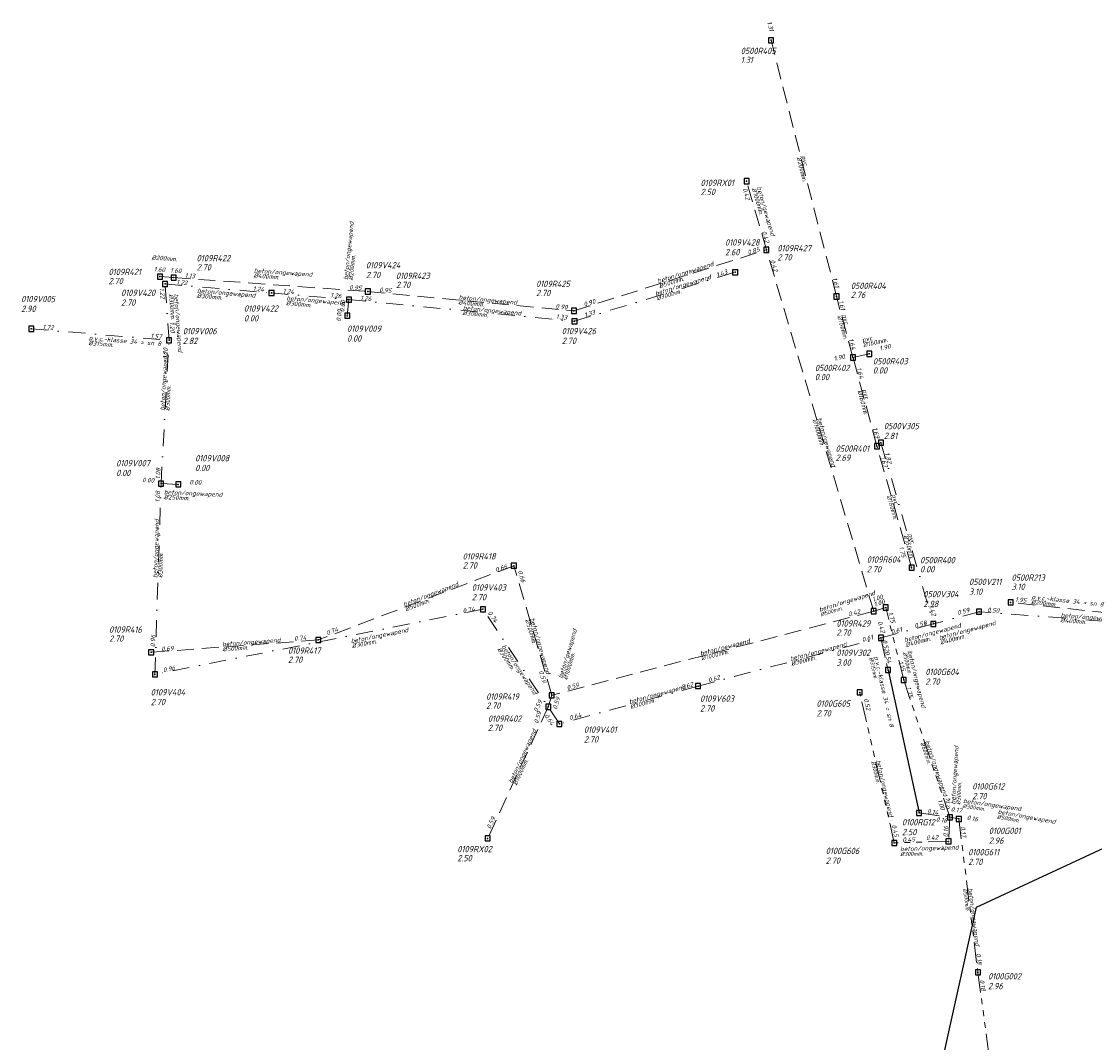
# Model space of a CAD drawing. Extents: x 155498 to 174806, y 452529 to 461643.
# Tile 28 of 44: x 157383 to 157702, y 461228 to 461531. Entities that reach past the tile are written whole.
import ezdxf

# ---------------------------------------------------------------- set-up
doc = ezdxf.new("R2010")
doc.units = 0
doc.header["$PDMODE"] = 64
doc.header["$PDSIZE"] = 1.5
for name, pattern in [('RI-GWA', [18.45, 6, -1.8, 1.75, -1.8, 1.75, -1.8, 1.75, -1.8]), ('RI-HWA', [7.4, 5, -2.4]), ('RI-VWA', [11, 5, -3, 0, -3])]:
    doc.linetypes.add(name, pattern=pattern)
doc.layers.get('0').update_dxf_attribs({"linetype": 'CONTINUOUS'})
doc.layers.get('DEFPOINTS').update_dxf_attribs({"linetype": 'CONTINUOUS'})
for name, color, linetype, lineweight in [('B-OI-RI-GWA-MATERIAAL-T18', 10, 'CONTINUOUS', 18), ('B-OI-RI-GWA-PUTDEKSELHOOGTE-T25', 10, 'CONTINUOUS', 25), ('B-OI-RI-GWA_BOB-T18', 10, 'CONTINUOUS', 18), ('B-OI-RI-GWA_DIAMETER-T18', 10, 'CONTINUOUS', 18), ('B-OI-RI-GWA_PUTNUMMER-T18', 10, 'CONTINUOUS', 18), ('B-OI-RI-GWA_RIOOLPUT-S', 10, 'CONTINUOUS', 25), ('B-OI-RI-GWA_TRANSPORTLEIDING-G', 10, 'RI-GWA', 18), ('B-OI-RI-HWA-BOB-T18', 150, 'CONTINUOUS', 18), ('B-OI-RI-HWA-MATERIAAL-T18', 150, 'CONTINUOUS', 18), ('B-OI-RI-HWA-PUTDEKSELHOOGTE-T25', 150, 'CONTINUOUS', 25), ('B-OI-RI-HWA-PUTNUMMER-T25', 150, 'CONTINUOUS', 25), ('B-OI-RI-HWA_DIAMETER-T18', 150, 'CONTINUOUS', 18), ('B-OI-RI-HWA_RIOOLPUT-S', 150, 'CONTINUOUS', 25), ('B-OI-RI-HWA_TRANSPORTLEIDING-G', 150, 'RI-HWA', 18), ('B-OI-RI-VWA-BOB-T18', 34, 'CONTINUOUS', 18), ('B-OI-RI-VWA-DIAMETER-T18', 34, 'CONTINUOUS', 18), ('B-OI-RI-VWA-MATERIAAL-T18', 34, 'CONTINUOUS', 18), ('B-OI-RI-VWA_PUTDEKSELHOOGTE-T25', 34, 'CONTINUOUS', 25), ('B-OI-RI-VWA_PUTNUMMER-T25', 34, 'CONTINUOUS', 25), ('B-OI-RI-VWA_RIOOLPUT-S', 34, 'CONTINUOUS', 25), ('B-OI-RI-VWA_TRANSPORTLEIDING-G', 34, 'RI-VWA', 18)]:
    doc.layers.add(name, color=color, linetype=linetype, lineweight=lineweight)
doc.layers.add('persleiding', color=7, linetype='CONTINUOUS')
doc.styles.add('NLCS-ISO-M500-T18_CURSIEF', font='NLCS-ISO.ttf', dxfattribs={"oblique": 15, "height": 0.9})
doc.styles.add('NLCS-ISO-M750-T18_CURSIEF', font='NLCS-ISO.ttf', dxfattribs={"oblique": 15, "height": 1.35})
doc.styles.add('NLCS-ISO-M750-T25_CURSIEF', font='NLCS-ISO.ttf', dxfattribs={"oblique": 15, "height": 1.875})

# ---------------------------------------------------------------- blocks, each defined once
blk = doc.blocks.new('ACMAP_ANN_TEMPLATE_gwa-diam')
at = {"style": 'NLCS-ISO-M500-T18_CURSIEF', "oblique": 15}
blk.add_attdef('gwa-diam', (-2.2, -1.3), '', height=1.2, dxfattribs=at)
blk = doc.blocks.new('ACMAP_ANN_TEMPLATE_gwa-materiaal')
at = {"style": 'NLCS-ISO-M750-T18_CURSIEF', "oblique": 15}
blk.add_attdef('gwa-mat', (-2.2, 0.2), '', height=1.35, dxfattribs=at)
blk = doc.blocks.new('ACMAP_ANN_TEMPLATE_gwa-nap-l')
at = {"style": 'NLCS-ISO-M750-T18_CURSIEF', "oblique": 15}
blk.add_attdef('gwa-nap-l', (2.3, 0.2), '', height=1.35, dxfattribs=at)
blk = doc.blocks.new('ACMAP_ANN_TEMPLATE_gwa-nap-r')
at = {"style": 'NLCS-ISO-M750-T18_CURSIEF', "oblique": 15}
blk.add_attdef('gwa-nap-r', (-5.6, 0.2), '', height=1.35, dxfattribs=at)
blk = doc.blocks.new('ACMAP_ANN_TEMPLATE_hwa-diam')
at = {"style": 'NLCS-ISO-M750-T18_CURSIEF', "oblique": 15}
blk.add_attdef('hwa-diam', (-3.7, -1.3), '', height=1.35, dxfattribs=at)
blk = doc.blocks.new('ACMAP_ANN_TEMPLATE_hwa-nap-l')
at = {"style": 'NLCS-ISO-M750-T18_CURSIEF', "oblique": 15}
blk.add_attdef('hwa-nap-l', (3.3, 0.2), '', height=1.35, dxfattribs=at)
blk = doc.blocks.new('ACMAP_ANN_TEMPLATE_hwa-nap-r')
at = {"style": 'NLCS-ISO-M750-T18_CURSIEF', "oblique": 15}
blk.add_attdef('hwa-nap-r', (-5.6, 0.2), '', height=1.35, dxfattribs=at)
blk = doc.blocks.new('ACMAP_ANN_TEMPLATE_vwa-diam')
at = {"style": 'NLCS-ISO-M750-T18_CURSIEF', "oblique": 15}
blk.add_attdef('vwa-diam', (0.3, -1.3), '', height=1.35, dxfattribs=at)
blk = doc.blocks.new('ACMAP_ANN_TEMPLATE_vwa-materiaal')
at = {"style": 'NLCS-ISO-M750-T18_CURSIEF', "oblique": 15}
blk.add_attdef('vwa-mat', (0.3, 0.2), '', height=1.35, dxfattribs=at)
blk = doc.blocks.new('ACMAP_ANN_TEMPLATE_vwa-nap-l')
at = {"style": 'NLCS-ISO-M750-T18_CURSIEF', "oblique": 15}
blk.add_attdef('vwa-nap-l', (3.3, 0.2), '', height=1.35, dxfattribs=at)
blk = doc.blocks.new('ACMAP_ANN_TEMPLATE_vwa-nap-r')
at = {"style": 'NLCS-ISO-M750-T18_CURSIEF', "oblique": 15}
blk.add_attdef('vwa-nap-r', (-5.6, 0.2), '', height=1.35, dxfattribs=at)
blk = doc.blocks.new('ACMAP_ANN_TEMPLATE_hwa-materiaal')
at = {"style": 'NLCS-ISO-M750-T18_CURSIEF', "oblique": 15}
blk.add_attdef('hwa-mat', (-3.7, 0.2), '', height=1.35, dxfattribs=at)
blk = doc.blocks.new('ACMAP_ANN_TEMPLATE_hwa-puth')
at = {"style": 'NLCS-ISO-M750-T25_CURSIEF', "oblique": 15}
blk.add_attdef('hwa-puth', (-9, -6.8), '', height=1.88, dxfattribs=at)
blk = doc.blocks.new('ACMAP_ANN_TEMPLATE_hwa-putnr')
at = {"style": 'NLCS-ISO-M750-T25_CURSIEF', "oblique": 15}
blk.add_attdef('hwa-putnr', (-9, -4.1), '', height=1.88, dxfattribs=at)
blk = doc.blocks.new('ACMAP_ANN_TEMPLATE_vwa-puth')
at = {"style": 'NLCS-ISO-M750-T25_CURSIEF', "oblique": 15}
blk.add_attdef('vwa-puth', (-3, 5), '', height=1.88, dxfattribs=at)
blk = doc.blocks.new('ACMAP_ANN_TEMPLATE_vwa-putnr')
at = {"style": 'NLCS-ISO-M750-T25_CURSIEF', "oblique": 15}
blk.add_attdef('vaw-putnr', (-3, 7.9), '', height=1.88, dxfattribs=at)
blk = doc.blocks.new('ACMAP_ANN_TEMPLATE_gwa-puth')
at = {"style": 'NLCS-ISO-M750-T25_CURSIEF', "oblique": 15}
blk.add_attdef('gwa-puth', (3, -5), '', height=1.88, dxfattribs=at)
blk = doc.blocks.new('ACMAP_ANN_TEMPLATE_gwa-putnr')
at = {"style": 'NLCS-ISO-M750-T25_CURSIEF', "oblique": 15}
blk.add_attdef('gwa-putnr', (3, -2.1), '', height=1.88, dxfattribs=at)

msp = doc.modelspace()

# ---------------------------------------------------------------- linework, layer by layer
at = {"layer": 'B-OI-RI-GWA_RIOOLPUT-S'}
for p in [(157639.59, 461357.34), (157644.9, 461335.85), (157631.88, 461332.16), (157649.46, 461296.38), (157658.61, 461295.09), (157661.26, 461294.61), (157642.11, 461287.48), (157658.2, 461287.93), (157666.92, 461249.08)]:
    msp.add_point(p, dxfattribs=at)
at = {"layer": 'B-OI-RI-GWA_TRANSPORTLEIDING-G'}
for p, q in [((157639.59, 461357.34), (157636.01, 461356.24)), ((157644.9, 461335.85), (157639.59, 461357.34)), ((157638.16, 461348.33), (157640.28, 461338.76)), ((157658.61, 461295.09), (157644.9, 461335.85)), ((157642.11, 461287.48), (157631.88, 461332.16)), ((157649.46, 461296.38), (157658.61, 461295.09)), ((157658.61, 461295.09), (157658.2, 461287.93)), ((157661.26, 461294.61), (157658.61, 461295.09)), ((157661.26, 461294.61), (157666.92, 461249.08)), ((157658.2, 461287.93), (157642.11, 461287.48)), ((157666.92, 461249.08), (157673.15, 461202.92))]:
    msp.add_line(p, q, dxfattribs=at)
at = {"layer": 'B-OI-RI-HWA_RIOOLPUT-S'}
for p in [(157605.56, 461525.64), (157598.3, 461483.82), (157604.2, 461463.46), (157424.28, 461455.5), (157428.33, 461455.23), (157485.96, 461451.1), (157624.98, 461449.61), (157547.1, 461445.35), (157629.86, 461431.51), (157634.71, 461432.59), (157636.98, 461405.2), (157529.27, 461369.72), (157647.27, 461369.15), (157676.62, 461358.83), (157636.01, 461356.24), (157471.26, 461347.7), (157421.69, 461344.05), (157540.51, 461331.28), (157539.47, 461327.86), (157521.49, 461288.82)]:
    msp.add_point(p, dxfattribs=at)
at = {"layer": 'B-OI-RI-HWA_TRANSPORTLEIDING-G'}
for p, q in [((157624.98, 461449.61), (157605.56, 461525.64)), ((157604.2, 461463.46), (157598.3, 461483.82)), ((157547.1, 461445.35), (157604.2, 461463.46)), ((157636.01, 461356.24), (157604.2, 461463.46)), ((157424.28, 461455.5), (157428.33, 461455.23)), ((157428.33, 461455.23), (157485.96, 461451.1)), ((157485.96, 461451.1), (157547.1, 461445.35)), ((157629.86, 461431.51), (157624.98, 461449.61)), ((157634.71, 461432.59), (157629.86, 461431.51)), ((157636.98, 461405.2), (157629.86, 461431.51)), ((157647.27, 461369.15), (157636.98, 461405.2)), ((157529.27, 461369.72), (157471.26, 461347.7)), ((157540.51, 461331.28), (157529.27, 461369.72)), ((157713.29, 461354.89), (157676.62, 461358.83)), ((157636.01, 461356.24), (157540.51, 461331.28)), ((157471.26, 461347.7), (157421.69, 461344.05)), ((157540.51, 461331.28), (157539.47, 461327.86)), ((157539.47, 461327.86), (157521.49, 461288.82))]:
    msp.add_line(p, q, dxfattribs=at)
at = {"layer": 'B-OI-RI-VWA_RIOOLPUT-S'}
for p in [(157594.91, 461456.82), (157425.82, 461453.32), (157457.38, 461450.65), (157480.36, 461448.68), (157479.87, 461443.91), (157386.11, 461440.02), (157547.25, 461442.28), (157427, 461436.63), (157638.15, 461406.23), (157424.6, 461394.09), (157429.72, 461393.85), (157520.08, 461356.8), (157667.28, 461356.09), (157653.74, 461352.48), (157638.16, 461348.33), (157422.8, 461337.49), (157583.92, 461334.02), (157542.79, 461322.81)]:
    msp.add_point(p, dxfattribs=at)
at = {"layer": 'B-OI-RI-VWA_TRANSPORTLEIDING-G'}
for p, q in [((157547.25, 461442.28), (157594.91, 461456.82)), ((157425.82, 461453.32), (157457.38, 461450.65)), ((157427, 461436.63), (157425.82, 461453.32)), ((157457.38, 461450.65), (157480.36, 461448.68)), ((157479.87, 461443.91), (157480.36, 461448.68)), ((157480.36, 461448.68), (157547.25, 461442.28)), ((157386.11, 461440.02), (157427, 461436.63)), ((157424.6, 461394.09), (157427, 461436.63)), ((157638.15, 461406.23), (157653.74, 461352.48)), ((157422.8, 461337.49), (157424.6, 461394.09)), ((157429.72, 461393.85), (157424.6, 461394.09)), ((157520.08, 461356.8), (157422.8, 461337.49)), ((157542.79, 461322.81), (157520.08, 461356.8)), ((157667.28, 461356.09), (157653.74, 461352.48)), ((157715.02, 461352.46), (157667.28, 461356.09)), ((157638.16, 461348.33), (157653.74, 461352.48)), ((157583.92, 461334.02), (157638.16, 461348.33)), ((157583.92, 461334.02), (157542.79, 461322.81))]:
    msp.add_line(p, q, dxfattribs=at)
at = {"layer": 'DEFPOINTS', "flags": 128}
msp.add_lwpolyline([(157498.69, 460511.77), (157666.49, 461268.41), (158141.33, 461489.21), (159256.93, 461205.94), (159206.49, 460696.31), (158205.71, 460856.25), (158144.02, 460363.33)], close=True, dxfattribs=at)
at = {"layer": 'persleiding'}
msp.add_line((157640.28, 461338.76), (157649.46, 461296.38), dxfattribs=at)
msp.add_point((157640.28, 461338.76), dxfattribs=at)

# ---------------------------------------------------------------- block references
at = {"layer": 'B-OI-RI-GWA-MATERIAAL-T18'}
for p, rotation, values in [((157622.13, 461356.51), 17.01036010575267, {'gwa-mat': 'beton/ongewapend'}), ((157636.4, 461340.54), 282.5040669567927, {'gwa-mat': 'p.v.c.-klasse 34 = sn 8'}), ((157646.37, 461342.2), 283.8811664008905, {'gwa-mat': 'beton/ongewapend'}), ((157651.75, 461315.47), 288.5878990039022, {'gwa-mat': 'beton/ongewapend'}), ((157660.51, 461301.06), 86.72313208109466, {'gwa-mat': 'beton/ongewapend'}), ((157637, 461309.82), 282.8933477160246, {'gwa-mat': 'beton/ongewapend'}), ((157664.63, 461298.87), 351.9689842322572, {'gwa-mat': 'beton/ongewapend'}), ((157674.88, 461295.6), 349.8035600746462, {'gwa-mat': 'beton/ongewapend'}), ((157646.05, 461284.91), 1.616847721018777, {'gwa-mat': 'beton/ongewapend'}), ((157664.09, 461271.85), 277.0818048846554, {'gwa-mat': 'beton/ongewapend'})]:
    msp.add_blockref('ACMAP_ANN_TEMPLATE_gwa-materiaal', p, dxfattribs=dict(at, rotation=rotation)).add_auto_attribs(values)
at = {"layer": 'B-OI-RI-GWA-PUTDEKSELHOOGTE-T25'}
for p, values in [((157630.94, 461372.73), {'gwa-puth': '2.70'}), ((157648.33, 461339.4), {'gwa-puth': '2.70'}), ((157616.05, 461330), {'gwa-puth': '2.70'}), ((157662.24, 461305.43), {'gwa-puth': '2.70'}), ((157641.39, 461294.78), {'gwa-puth': '2.50'}), ((157667.14, 461292.23), {'gwa-puth': '2.96'}), ((157618.77, 461286.28), {'gwa-puth': '2.70'}), ((157661.03, 461285.92), {'gwa-puth': '2.70'}), ((157666.92, 461249.08), {'gwa-puth': '2.96'})]:
    msp.add_blockref('ACMAP_ANN_TEMPLATE_gwa-puth', p, dxfattribs=at).add_auto_attribs(values)
at = {"layer": 'B-OI-RI-GWA_BOB-T18'}
for name, p, rotation, values in [('ACMAP_ANN_TEMPLATE_gwa-nap-r', (157641.17, 461360.44), 17.01036010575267, {'gwa-nap-r': '1.00'}), ('ACMAP_ANN_TEMPLATE_gwa-nap-l', (157634.14, 461356.67), 17.01036010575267, {'gwa-nap-l': '1.00'}), ('ACMAP_ANN_TEMPLATE_gwa-nap-r', (157641.48, 461350.38), 283.8811664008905, {'gwa-nap-r': '1.75'}), ('ACMAP_ANN_TEMPLATE_gwa-nap-l', (157637.86, 461349.83), 282.5040669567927, {'gwa-nap-l': '0.52'}), ('ACMAP_ANN_TEMPLATE_gwa-nap-r', (157640.28, 461338.76), 282.5040669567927, {'gwa-nap-r': '0.54'}), ('ACMAP_ANN_TEMPLATE_gwa-nap-r', (157644.9, 461335.85), 288.5878990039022, {'gwa-nap-r': '1.15'}), ('ACMAP_ANN_TEMPLATE_gwa-nap-l', (157644.9, 461335.85), 283.8811664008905, {'gwa-nap-l': '1.75'}), ('ACMAP_ANN_TEMPLATE_gwa-nap-r', (157634.11, 461324.7), 282.8933477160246, {'gwa-nap-r': '0.52'}), ('ACMAP_ANN_TEMPLATE_gwa-nap-l', (157653.98, 461302.33), 288.5878990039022, {'gwa-nap-l': '1.00'}), ('ACMAP_ANN_TEMPLATE_gwa-nap-l', (157658.61, 461295.09), 86.72313208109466, {'gwa-nap-l': '0.14'}), ('ACMAP_ANN_TEMPLATE_gwa-nap-l', (157649.46, 461296.38), 351.9689842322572, {'gwa-nap-l': '0.14'}), ('ACMAP_ANN_TEMPLATE_gwa-nap-r', (157664.3, 461295.72), 349.8035600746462, {'gwa-nap-r': '0.17'}), ('ACMAP_ANN_TEMPLATE_gwa-nap-r', (157659.93, 461292.92), 351.9689842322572, {'gwa-nap-r': '0.16'}), ('ACMAP_ANN_TEMPLATE_gwa-nap-l', (157661.26, 461294.61), 349.8035600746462, {'gwa-nap-l': '0.16'}), ('ACMAP_ANN_TEMPLATE_gwa-nap-l', (157640.6, 461294.96), 282.8933477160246, {'gwa-nap-l': '0.45'}), ('ACMAP_ANN_TEMPLATE_gwa-nap-r', (157658.48, 461294.71), 86.72313208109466, {'gwa-nap-r': '0.16'}), ('ACMAP_ANN_TEMPLATE_gwa-nap-l', (157661.26, 461294.61), 277.0818048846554, {'gwa-nap-l': '0.17'}), ('ACMAP_ANN_TEMPLATE_gwa-nap-r', (157650.16, 461287.7), 1.616847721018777, {'gwa-nap-r': '0.45'}), ('ACMAP_ANN_TEMPLATE_gwa-nap-l', (157649.24, 461288.1), 1.616847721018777, {'gwa-nap-l': '0.42'}), ('ACMAP_ANN_TEMPLATE_gwa-nap-r', (157666.92, 461249.08), 277.0818048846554, {'gwa-nap-r': '0.18'}), ('ACMAP_ANN_TEMPLATE_gwa-nap-l', (157666.92, 461249.08), 277.688045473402, {'gwa-nap-l': '0.18'})]:
    msp.add_blockref(name, p, dxfattribs=dict(at, rotation=rotation)).add_auto_attribs(values)
at = {"layer": 'B-OI-RI-GWA_DIAMETER-T18'}
for p, rotation, values in [((157622.13, 461356.51), 17.01036010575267, {'gwa-diam': '%%c500mm.'}), ((157636.4, 461340.54), 282.5040669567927, {'gwa-diam': '%%c315mm.'}), ((157646.37, 461342.2), 283.8811664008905, {'gwa-diam': '%%c500mm.'}), ((157651.75, 461315.47), 288.5878990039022, {'gwa-diam': '%%c600mm.'}), ((157637, 461309.82), 282.8933477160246, {'gwa-diam': '%%c300mm.'}), ((157660.51, 461301.06), 86.72313208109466, {'gwa-diam': '%%c300mm.'}), ((157664.63, 461298.87), 351.9689842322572, {'gwa-diam': '%%c300mm.'}), ((157674.88, 461295.6), 349.8035600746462, {'gwa-diam': '%%c500mm.'}), ((157646.05, 461284.91), 1.616847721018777, {'gwa-diam': '%%c300mm.'}), ((157664.09, 461271.85), 277.0818048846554, {'gwa-diam': '%%c500mm.'})]:
    msp.add_blockref('ACMAP_ANN_TEMPLATE_gwa-diam', p, dxfattribs=dict(at, rotation=rotation)).add_auto_attribs(values)
at = {"layer": 'B-OI-RI-GWA_PUTNUMMER-T18'}
for p, values in [((157630.94, 461372.73), {'gwa-putnr': '0109R604'}), ((157648.33, 461339.4), {'gwa-putnr': '0100G604'}), ((157616.05, 461330), {'gwa-putnr': '0100G605'}), ((157662.24, 461305.43), {'gwa-putnr': '0100G612'}), ((157641.39, 461294.78), {'gwa-putnr': '0100RG12'}), ((157667.14, 461292.23), {'gwa-putnr': '0100G001'}), ((157618.77, 461286.28), {'gwa-putnr': '0100G606'}), ((157661.03, 461285.92), {'gwa-putnr': '0100G611'}), ((157666.92, 461249.08), {'gwa-putnr': '0100G002'})]:
    msp.add_blockref('ACMAP_ANN_TEMPLATE_gwa-putnr', p, dxfattribs=at).add_auto_attribs(values)
at = {"layer": 'B-OI-RI-HWA-BOB-T18'}
for name, p, rotation, values in [('ACMAP_ANN_TEMPLATE_hwa-nap-r', (157605.56, 461525.64), 284.3234574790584, {'hwa-nap-r': '1.31'}), ('ACMAP_ANN_TEMPLATE_hwa-nap-r', (157598.46, 461476.18), 286.1625804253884, {'hwa-nap-r': '0.42'}), ('ACMAP_ANN_TEMPLATE_hwa-nap-r', (157604.2, 461463.46), 286.5249381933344, {'hwa-nap-r': '0.42'}), ('ACMAP_ANN_TEMPLATE_hwa-nap-r', (157604.2, 461463.46), 17.59651614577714, {'hwa-nap-r': '0.85'}), ('ACMAP_ANN_TEMPLATE_hwa-nap-l', (157604.2, 461463.46), 286.1625804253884, {'hwa-nap-l': '0.42'}), ('ACMAP_ANN_TEMPLATE_hwa-nap-r', (157428.04, 461456.49), 356.1746660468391, {'hwa-nap-r': '1.60'}), ('ACMAP_ANN_TEMPLATE_hwa-nap-l', (157423.99, 461456.76), 356.1746660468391, {'hwa-nap-l': '1.60'}), ('ACMAP_ANN_TEMPLATE_hwa-nap-l', (157428.33, 461455.23), 355.9066108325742, {'hwa-nap-l': '1.13'}), ('ACMAP_ANN_TEMPLATE_hwa-nap-r', (157624.98, 461449.61), 285.1015197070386, {'hwa-nap-r': '1.61'}), ('ACMAP_ANN_TEMPLATE_hwa-nap-r', (157485.96, 461451.1), 355.9066108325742, {'hwa-nap-r': '0.95'}), ('ACMAP_ANN_TEMPLATE_hwa-nap-l', (157485.96, 461451.1), 354.6193279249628, {'hwa-nap-l': '0.95'}), ('ACMAP_ANN_TEMPLATE_hwa-nap-r', (157547.1, 461445.35), 354.6193279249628, {'hwa-nap-r': '0.90'}), ('ACMAP_ANN_TEMPLATE_hwa-nap-l', (157547.1, 461445.35), 17.59651614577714, {'hwa-nap-l': '0.90'}), ('ACMAP_ANN_TEMPLATE_hwa-nap-l', (157624.55, 461451.51), 284.3234574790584, {'hwa-nap-l': '1.61'}), ('ACMAP_ANN_TEMPLATE_hwa-nap-r', (157629.86, 461431.51), 285.1317427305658, {'hwa-nap-r': '1.64'}), ('ACMAP_ANN_TEMPLATE_hwa-nap-l', (157634.71, 461432.59), 12.54757680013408, {'hwa-nap-l': '1.90'}), ('ACMAP_ANN_TEMPLATE_hwa-nap-r', (157629.86, 461431.51), 12.54757680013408, {'hwa-nap-r': '1.90'}), ('ACMAP_ANN_TEMPLATE_hwa-nap-l', (157629.86, 461431.51), 285.1015197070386, {'hwa-nap-l': '1.64'}), ('ACMAP_ANN_TEMPLATE_hwa-nap-r', (157636.98, 461405.2), 285.9384683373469, {'hwa-nap-r': '1.69'}), ('ACMAP_ANN_TEMPLATE_hwa-nap-l', (157636.98, 461405.2), 285.1317427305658, {'hwa-nap-l': '1.67'}), ('ACMAP_ANN_TEMPLATE_hwa-nap-l', (157642.35, 461378.39), 285.9384683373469, {'hwa-nap-l': '1.75'}), ('ACMAP_ANN_TEMPLATE_hwa-nap-l', (157521.03, 461366.4), 20.79401661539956, {'hwa-nap-l': '0.66'}), ('ACMAP_ANN_TEMPLATE_hwa-nap-r', (157531.82, 461362.73), 286.301630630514, {'hwa-nap-r': '0.66'}), ('ACMAP_ANN_TEMPLATE_hwa-nap-r', (157683.45, 461358.32), 353.8681094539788, {'hwa-nap-r': '1.95'}), ('ACMAP_ANN_TEMPLATE_hwa-nap-l', (157625.49, 461353.61), 14.64793046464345, {'hwa-nap-l': '0.42'}), ('ACMAP_ANN_TEMPLATE_hwa-nap-r', (157479.21, 461350.85), 20.79401661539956, {'hwa-nap-r': '0.74'}), ('ACMAP_ANN_TEMPLATE_hwa-nap-l', (157636.01, 461356.24), 286.5249381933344, {'hwa-nap-l': '0.42'}), ('ACMAP_ANN_TEMPLATE_hwa-nap-l', (157460.85, 461347.03), 4.208079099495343, {'hwa-nap-l': '0.74'}), ('ACMAP_ANN_TEMPLATE_hwa-nap-r', (157430.3, 461344.55), 4.208079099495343, {'hwa-nap-r': '0.69'}), ('ACMAP_ANN_TEMPLATE_hwa-nap-l', (157535.55, 461341.55), 286.301630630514, {'hwa-nap-l': '0.59'}), ('ACMAP_ANN_TEMPLATE_hwa-nap-r', (157550.6, 461334.07), 14.64793046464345, {'hwa-nap-r': '0.59'}), ('ACMAP_ANN_TEMPLATE_hwa-nap-l', (157535.02, 461323.06), 65.26387434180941, {'hwa-nap-l': '0.59'}), ('ACMAP_ANN_TEMPLATE_hwa-nap-l', (157541.23, 461323.76), 73.16111503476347, {'hwa-nap-l': '0.59'}), ('ACMAP_ANN_TEMPLATE_hwa-nap-r', (157538.28, 461328.05), 73.16111503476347, {'hwa-nap-r': '0.59'}), ('ACMAP_ANN_TEMPLATE_hwa-nap-r', (157524.85, 461296.48), 65.26387434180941, {'hwa-nap-r': '0.59'})]:
    msp.add_blockref(name, p, dxfattribs=dict(at, rotation=rotation)).add_auto_attribs(values)
at = {"layer": 'B-OI-RI-HWA-MATERIAAL-T18'}
for p, rotation, values in [((157615.27, 461487.62), 284.3234574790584, {'hwa-mat': 'pvc'}), ((157602.11, 461478.47), 286.1625804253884, {'hwa-mat': 'beton/gewapend'}), ((157575.65, 461454.4), 17.59651614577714, {'hwa-mat': 'beton/ongewapend'}), ((157455.8, 461456.24), 355.9066108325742, {'hwa-mat': 'beton/ongewapend'}), ((157516.53, 461448.23), 354.6193279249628, {'hwa-mat': 'beton/ongewapend'}), ((157627.42, 461440.56), 285.1015197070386, {'hwa-mat': 'pvc'}), ((157636.34, 461436.62), 12.54757680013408, {'hwa-mat': 'pvc'}), ((157633.42, 461418.35), 285.1317427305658, {'hwa-mat': 'pvc'}), ((157620.11, 461409.85), 286.5249381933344, {'hwa-mat': 'beton/gewapend'}), ((157642.12, 461387.18), 285.9384683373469, {'hwa-mat': 'pvc'}), ((157500.26, 461358.71), 20.79401661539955, {'hwa-mat': 'beton/ongewapend'}), ((157686.43, 461359.27), 353.8681094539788, {'hwa-mat': 'p.v.c.-klasse 34 = sn 8'}), ((157534.89, 461350.5), 286.301630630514, {'hwa-mat': 'beton/ongewapend'}), ((157446.47, 461345.87), 4.208079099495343, {'hwa-mat': 'beton/ongewapend'}), ((157544.88, 461339.65), 73.16111503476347, {'hwa-mat': 'beton/gewapend'}), ((157588.26, 461343.76), 14.64793046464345, {'hwa-mat': 'beton/gewapend'}), ((157530.48, 461308.34), 65.26387434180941, {'hwa-mat': 'beton/ongewapend'})]:
    msp.add_blockref('ACMAP_ANN_TEMPLATE_hwa-materiaal', p, dxfattribs=dict(at, rotation=rotation)).add_auto_attribs(values)
at = {"layer": 'B-OI-RI-HWA-PUTDEKSELHOOGTE-T25'}
for p, values in [((157605.56, 461525.64), {'hwa-puth': '1.31'}), ((157593.65, 461486.49), {'hwa-puth': '2.50'}), ((157616.44, 461467.09), {'hwa-puth': '2.70'}), ((157444.16, 461464.13), {'hwa-puth': '2.70'}), ((157418.03, 461460.06), {'hwa-puth': '2.70'}), ((157503.29, 461458.91), {'hwa-puth': '2.70'}), ((157544.85, 461456.51), {'hwa-puth': '2.70'}), ((157638.21, 461455.95), {'hwa-puth': '2.76'}), ((157644.76, 461433.55), {'hwa-puth': '0.00'}), ((157627.54, 461431.57), {'hwa-puth': '0.00'}), ((157633.7, 461407.64), {'hwa-puth': '2.69'}), ((157523.08, 461375.68), {'hwa-puth': '2.70'}), ((157658.77, 461374.54), {'hwa-puth': '0.00'}), ((157685.88, 461369.36), {'hwa-puth': '3.10'}), ((157418.2, 461353.95), {'hwa-puth': '2.70'}), ((157633.95, 461355.74), {'hwa-puth': '2.70'}), ((157471.26, 461347.7), {'hwa-puth': '2.70'}), ((157530.03, 461334.07), {'hwa-puth': '2.70'}), ((157530.54, 461327.52), {'hwa-puth': '2.70'}), ((157521.49, 461288.82), {'hwa-puth': '2.50'})]:
    msp.add_blockref('ACMAP_ANN_TEMPLATE_hwa-puth', p, dxfattribs=at).add_auto_attribs(values)
at = {"layer": 'B-OI-RI-HWA-PUTNUMMER-T25'}
for p, values in [((157605.56, 461525.64), {'hwa-putnr': '0500R405'}), ((157593.65, 461486.49), {'hwa-putnr': '0109RX01'}), ((157616.44, 461467.09), {'hwa-putnr': '0109R427'}), ((157444.16, 461464.13), {'hwa-putnr': '0109R422'}), ((157418.03, 461460.06), {'hwa-putnr': '0109R421'}), ((157503.29, 461458.91), {'hwa-putnr': '0109R423'}), ((157544.85, 461456.51), {'hwa-putnr': '0109R425'}), ((157638.21, 461455.95), {'hwa-putnr': '0500R404'}), ((157644.76, 461433.55), {'hwa-putnr': '0500R403'}), ((157627.54, 461431.57), {'hwa-putnr': '0500R402'}), ((157633.7, 461407.64), {'hwa-putnr': '0500R401'}), ((157523.08, 461375.68), {'hwa-putnr': '0109R418'}), ((157658.77, 461374.54), {'hwa-putnr': '0500R400'}), ((157685.88, 461369.36), {'hwa-putnr': '0500R213'}), ((157418.2, 461353.95), {'hwa-putnr': '0109R416'}), ((157633.95, 461355.74), {'hwa-putnr': '0109R429'}), ((157471.26, 461347.7), {'hwa-putnr': '0109R417'}), ((157530.03, 461334.07), {'hwa-putnr': '0109R419'}), ((157530.54, 461327.52), {'hwa-putnr': '0109R402'}), ((157521.49, 461288.82), {'hwa-putnr': '0109RX02'})]:
    msp.add_blockref('ACMAP_ANN_TEMPLATE_hwa-putnr', p, dxfattribs=at).add_auto_attribs(values)
at = {"layer": 'B-OI-RI-HWA_DIAMETER-T18'}
for p, rotation, values in [((157615.27, 461487.62), 284.3234574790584, {'hwa-diam': '%%c200mm.'}), ((157602.11, 461478.47), 286.1625804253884, {'hwa-diam': '%%c1000mm.'}), ((157425.52, 461461.6), 356.1746660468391, {'hwa-diam': '%%c200mm.'}), ((157455.8, 461456.24), 355.9066108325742, {'hwa-diam': '%%c400mm.'}), ((157575.65, 461454.4), 17.59651614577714, {'hwa-diam': '%%c500mm.'}), ((157516.53, 461448.23), 354.6193279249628, {'hwa-diam': '%%c400mm.'}), ((157627.42, 461440.56), 285.1015197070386, {'hwa-diam': '%%c160mm.'}), ((157636.34, 461436.62), 12.54757680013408, {'hwa-diam': '%%c160mm.'}), ((157633.42, 461418.35), 285.1317427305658, {'hwa-diam': '%%c160mm.'}), ((157620.11, 461409.85), 286.5249381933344, {'hwa-diam': '%%c1000mm.'}), ((157642.12, 461387.18), 285.9384683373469, {'hwa-diam': '%%c160mm.'}), ((157500.26, 461358.71), 20.79401661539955, {'hwa-diam': '%%c500mm.'}), ((157686.43, 461359.27), 353.8681094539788, {'hwa-diam': '%%c200mm.'}), ((157534.89, 461350.5), 286.301630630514, {'hwa-diam': '%%c500mm.'}), ((157446.47, 461345.87), 4.208079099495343, {'hwa-diam': '%%c500mm.'}), ((157544.88, 461339.65), 73.16111503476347, {'hwa-diam': '%%c1000mm.'}), ((157588.26, 461343.76), 14.64793046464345, {'hwa-diam': '%%c1000mm.'}), ((157530.48, 461308.34), 65.26387434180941, {'hwa-diam': '%%c1000mm.'})]:
    msp.add_blockref('ACMAP_ANN_TEMPLATE_hwa-diam', p, dxfattribs=dict(at, rotation=rotation)).add_auto_attribs(values)
at = {"layer": 'B-OI-RI-VWA-BOB-T18'}
for name, p, rotation, values in [('ACMAP_ANN_TEMPLATE_vwa-nap-r', (157594.91, 461456.82), 16.96180486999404, {'vwa-nap-r': '1.43'}), ('ACMAP_ANN_TEMPLATE_vwa-nap-l', (157425.82, 461453.32), 355.1627510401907, {'vwa-nap-l': '1.22'}), ('ACMAP_ANN_TEMPLATE_vwa-nap-r', (157424.41, 461446.54), 274.0477981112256, {'vwa-nap-r': '1.22'}), ('ACMAP_ANN_TEMPLATE_vwa-nap-r', (157457.38, 461450.65), 355.1627510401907, {'vwa-nap-r': '1.24'}), ('ACMAP_ANN_TEMPLATE_vwa-nap-l', (157457.38, 461450.65), 355.1040905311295, {'vwa-nap-l': '1.24'}), ('ACMAP_ANN_TEMPLATE_vwa-nap-r', (157480.36, 461448.68), 355.1040905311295, {'vwa-nap-r': '1.26'}), ('ACMAP_ANN_TEMPLATE_vwa-nap-l', (157478.81, 461441.61), 84.1372840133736, {'vwa-nap-l': '0.00'}), ('ACMAP_ANN_TEMPLATE_vwa-nap-l', (157480.36, 461448.68), 354.5389323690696, {'vwa-nap-l': '1.26'}), ('ACMAP_ANN_TEMPLATE_vwa-nap-r', (157478.7, 461447.65), 84.1372840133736, {'vwa-nap-r': '0.00'}), ('ACMAP_ANN_TEMPLATE_vwa-nap-r', (157547.25, 461442.28), 354.5389323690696, {'vwa-nap-r': '1.33'}), ('ACMAP_ANN_TEMPLATE_vwa-nap-l', (157547.25, 461442.28), 16.96180486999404, {'vwa-nap-l': '1.33'}), ('ACMAP_ANN_TEMPLATE_vwa-nap-l', (157386.11, 461440.02), 355.2643016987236, {'vwa-nap-l': '1.72'}), ('ACMAP_ANN_TEMPLATE_vwa-nap-l', (157426.75, 461445.34), 274.0477981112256, {'vwa-nap-l': '1.20'}), ('ACMAP_ANN_TEMPLATE_vwa-nap-r', (157427, 461436.63), 355.2643016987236, {'vwa-nap-r': '1.57'}), ('ACMAP_ANN_TEMPLATE_vwa-nap-r', (157427, 461436.63), 86.77078752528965, {'vwa-nap-r': '1.20'}), ('ACMAP_ANN_TEMPLATE_vwa-nap-l', (157638.15, 461406.23), 286.1802312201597, {'vwa-nap-l': '1.82'}), ('ACMAP_ANN_TEMPLATE_vwa-nap-r', (157424.6, 461394.09), 357.3588301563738, {'vwa-nap-r': '0.00'}), ('ACMAP_ANN_TEMPLATE_vwa-nap-l', (157424.29, 461392.03), 86.77078752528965, {'vwa-nap-l': '1.08'}), ('ACMAP_ANN_TEMPLATE_vwa-nap-l', (157429.72, 461393.85), 357.3588301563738, {'vwa-nap-l': '0.00'}), ('ACMAP_ANN_TEMPLATE_vwa-nap-r', (157424.6, 461394.09), 88.17434487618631, {'vwa-nap-r': '1.08'}), ('ACMAP_ANN_TEMPLATE_vwa-nap-r', (157653.74, 461352.48), 286.1802312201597, {'vwa-nap-r': '1.42'}), ('ACMAP_ANN_TEMPLATE_vwa-nap-l', (157511.03, 461354.75), 11.22552958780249, {'vwa-nap-l': '0.74'}), ('ACMAP_ANN_TEMPLATE_vwa-nap-r', (157524.38, 461350.97), 303.7343828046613, {'vwa-nap-r': '0.74'}), ('ACMAP_ANN_TEMPLATE_vwa-nap-l', (157657.85, 461354), 14.95302470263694, {'vwa-nap-l': '0.59'}), ('ACMAP_ANN_TEMPLATE_vwa-nap-r', (157675.17, 461355.37), 355.6545247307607, {'vwa-nap-r': '0.50'}), ('ACMAP_ANN_TEMPLATE_vwa-nap-l', (157638.16, 461348.33), 14.91334020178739, {'vwa-nap-l': '0.61'}), ('ACMAP_ANN_TEMPLATE_vwa-nap-r', (157653.74, 461352.48), 14.91334020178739, {'vwa-nap-r': '0.59'}), ('ACMAP_ANN_TEMPLATE_vwa-nap-r', (157653.74, 461352.48), 14.95302470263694, {'vwa-nap-r': '0.58'}), ('ACMAP_ANN_TEMPLATE_vwa-nap-l', (157422.92, 461342.23), 88.17434487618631, {'vwa-nap-l': '0.96'}), ('ACMAP_ANN_TEMPLATE_vwa-nap-r', (157638.16, 461348.33), 14.77397507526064, {'vwa-nap-r': '0.61'}), ('ACMAP_ANN_TEMPLATE_vwa-nap-r', (157430.84, 461338.99), 11.22552958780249, {'vwa-nap-r': '0.96'}), ('ACMAP_ANN_TEMPLATE_vwa-nap-l', (157583.92, 461334.02), 15.2527613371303, {'vwa-nap-l': '0.62'}), ('ACMAP_ANN_TEMPLATE_vwa-nap-l', (157575.96, 461331.99), 14.77397507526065, {'vwa-nap-l': '0.62'}), ('ACMAP_ANN_TEMPLATE_vwa-nap-l', (157536.23, 461327.9), 303.7343828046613, {'vwa-nap-l': '0.64'}), ('ACMAP_ANN_TEMPLATE_vwa-nap-r', (157551.35, 461325.17), 15.2527613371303, {'vwa-nap-r': '0.64'})]:
    msp.add_blockref(name, p, dxfattribs=dict(at, rotation=rotation)).add_auto_attribs(values)
at = {"layer": 'B-OI-RI-VWA-DIAMETER-T18'}
for p, rotation, values in [((157480.18, 461454.16), 84.1372840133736, {'vwa-diam': '%%c200mm.'}), ((157428.26, 461450.66), 274.0477981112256, {'vwa-diam': '%%c300mm.'}), ((157434.94, 461450.57), 355.1627510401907, {'vwa-diam': '%%c300mm.'}), ((157571.08, 461449.55), 16.96180486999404, {'vwa-diam': '%%c300mm.'}), ((157461.42, 461448.34), 355.1040905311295, {'vwa-diam': '%%c300mm.'}), ((157513.8, 461445.48), 354.5389323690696, {'vwa-diam': '%%c300mm.'}), ((157402.83, 461436.52), 355.2643016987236, {'vwa-diam': '%%c315mm.'}), ((157425.8, 461415.36), 86.77078752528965, {'vwa-diam': '%%c300mm.'}), ((157425.14, 461390.77), 357.3588301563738, {'vwa-diam': '%%c250mm.'}), ((157645.95, 461379.35), 286.1802312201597, {'vwa-diam': '%%c160mm.'}), ((157423.7, 461365.79), 88.17434487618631, {'vwa-diam': '%%c300mm.'}), ((157691.15, 461354.28), 355.6545247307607, {'vwa-diam': '%%c400mm.'}), ((157645, 461346.73), 14.91334020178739, {'vwa-diam': '%%c400mm.'}), ((157655.26, 461347.46), 14.95302470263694, {'vwa-diam': '%%c400mm.'}), ((157480.76, 461346.45), 11.22552958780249, {'vwa-diam': '%%c300mm.'}), ((157525.23, 461345.92), 303.7343828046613, {'vwa-diam': '%%c300mm.'}), ((157611.04, 461341.17), 14.77397507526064, {'vwa-diam': '%%c300mm.'}), ((157563.35, 461328.41), 15.2527613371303, {'vwa-diam': '%%c300mm.'})]:
    msp.add_blockref('ACMAP_ANN_TEMPLATE_vwa-diam', p, dxfattribs=dict(at, rotation=rotation)).add_auto_attribs(values)
at = {"layer": 'B-OI-RI-VWA-MATERIAAL-T18'}
for p, rotation, values in [((157480.18, 461454.16), 84.1372840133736, {'vwa-mat': 'beton/ongewapend'}), ((157571.08, 461449.55), 16.96180486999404, {'vwa-mat': 'beton/ongewapend'}), ((157428.26, 461450.66), 274.0477981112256, {'vwa-mat': 'beton/ongewapend'}), ((157434.94, 461450.57), 355.1627510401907, {'vwa-mat': 'beton/ongewapend'}), ((157461.42, 461448.34), 355.1040905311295, {'vwa-mat': 'beton/ongewapend'}), ((157513.8, 461445.48), 354.5389323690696, {'vwa-mat': 'beton/ongewapend'}), ((157402.83, 461436.52), 355.2643016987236, {'vwa-mat': 'p.v.c.-klasse 34 = sn 8'}), ((157425.8, 461415.36), 86.77078752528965, {'vwa-mat': 'beton/ongewapend'}), ((157425.14, 461390.77), 357.3588301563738, {'vwa-mat': 'beton/ongewapend'}), ((157423.7, 461365.79), 88.17434487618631, {'vwa-mat': 'beton/ongewapend'}), ((157645.95, 461379.35), 286.1802312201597, {'vwa-mat': 'pvc'}), ((157691.15, 461354.28), 355.6545247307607, {'vwa-mat': 'beton/ongewapend'}), ((157480.76, 461346.45), 11.22552958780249, {'vwa-mat': 'beton/ongewapend'}), ((157645, 461346.73), 14.91334020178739, {'vwa-mat': 'beton/ongewapend'}), ((157655.26, 461347.46), 14.95302470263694, {'vwa-mat': 'beton/ongewapend'}), ((157525.23, 461345.92), 303.7343828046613, {'vwa-mat': 'beton/ongewapend'}), ((157611.04, 461341.17), 14.77397507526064, {'vwa-mat': 'beton/ongewapend'}), ((157563.35, 461328.41), 15.2527613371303, {'vwa-mat': 'beton/ongewapend'})]:
    msp.add_blockref('ACMAP_ANN_TEMPLATE_vwa-materiaal', p, dxfattribs=dict(at, rotation=rotation)).add_auto_attribs(values)
at = {"layer": 'B-OI-RI-VWA_PUTDEKSELHOOGTE-T25'}
for p, values in [((157594.91, 461456.82), {'vwa-puth': '2.60'}), ((157488.37, 461450.05), {'vwa-puth': '2.70'}), ((157386.11, 461440.02), {'vwa-puth': '2.90'}), ((157415.76, 461441.87), {'vwa-puth': '2.70'}), ((157452.2, 461437.19), {'vwa-puth': '0.00'}), ((157434.06, 461430.5), {'vwa-puth': '2.82'}), ((157482.78, 461431.22), {'vwa-puth': '0.00'}), ((157546.46, 461430.52), {'vwa-puth': '2.70'}), ((157642.01, 461402.33), {'vwa-puth': '2.81'}), ((157437.72, 461392.79), {'vwa-puth': '0.00'}), ((157414.3, 461391.32), {'vwa-puth': '0.00'}), ((157519.77, 461354.44), {'vwa-puth': '2.70'}), ((157667.28, 461356.09), {'vwa-puth': '3.10'}), ((157653.74, 461352.48), {'vwa-puth': '2.98'}), ((157627.94, 461335.07), {'vwa-puth': '3.00'}), ((157424.54, 461323.35), {'vwa-puth': '2.70'}), ((157587.48, 461321.46), {'vwa-puth': '2.70'}), ((157553.03, 461312.26), {'vwa-puth': '2.70'})]:
    msp.add_blockref('ACMAP_ANN_TEMPLATE_vwa-puth', p, dxfattribs=at).add_auto_attribs(values)
at = {"layer": 'B-OI-RI-VWA_PUTNUMMER-T25'}
for p, values in [((157594.91, 461456.82), {'vaw-putnr': '0109V428'}), ((157488.37, 461450.05), {'vaw-putnr': '0109V424'}), ((157415.76, 461441.87), {'vaw-putnr': '0109V420'}), ((157386.11, 461440.02), {'vaw-putnr': '0109V005'}), ((157452.2, 461437.19), {'vaw-putnr': '0109V422'}), ((157482.78, 461431.22), {'vaw-putnr': '0109V009'}), ((157434.06, 461430.5), {'vaw-putnr': '0109V006'}), ((157546.46, 461430.52), {'vaw-putnr': '0109V426'}), ((157642.01, 461402.33), {'vaw-putnr': '0500V305'}), ((157437.72, 461392.79), {'vaw-putnr': '0109V008'}), ((157414.3, 461391.32), {'vaw-putnr': '0109V007'}), ((157519.77, 461354.44), {'vaw-putnr': '0109V403'}), ((157667.28, 461356.09), {'vaw-putnr': '0500V211'}), ((157653.74, 461352.48), {'vaw-putnr': '0500V304'}), ((157627.94, 461335.07), {'vaw-putnr': '0109V302'}), ((157424.54, 461323.35), {'vaw-putnr': '0109V404'}), ((157587.48, 461321.46), {'vaw-putnr': '0109V603'}), ((157553.03, 461312.26), {'vaw-putnr': '0109V401'})]:
    msp.add_blockref('ACMAP_ANN_TEMPLATE_vwa-putnr', p, dxfattribs=at).add_auto_attribs(values)

doc.saveas('drawing.dxf')
